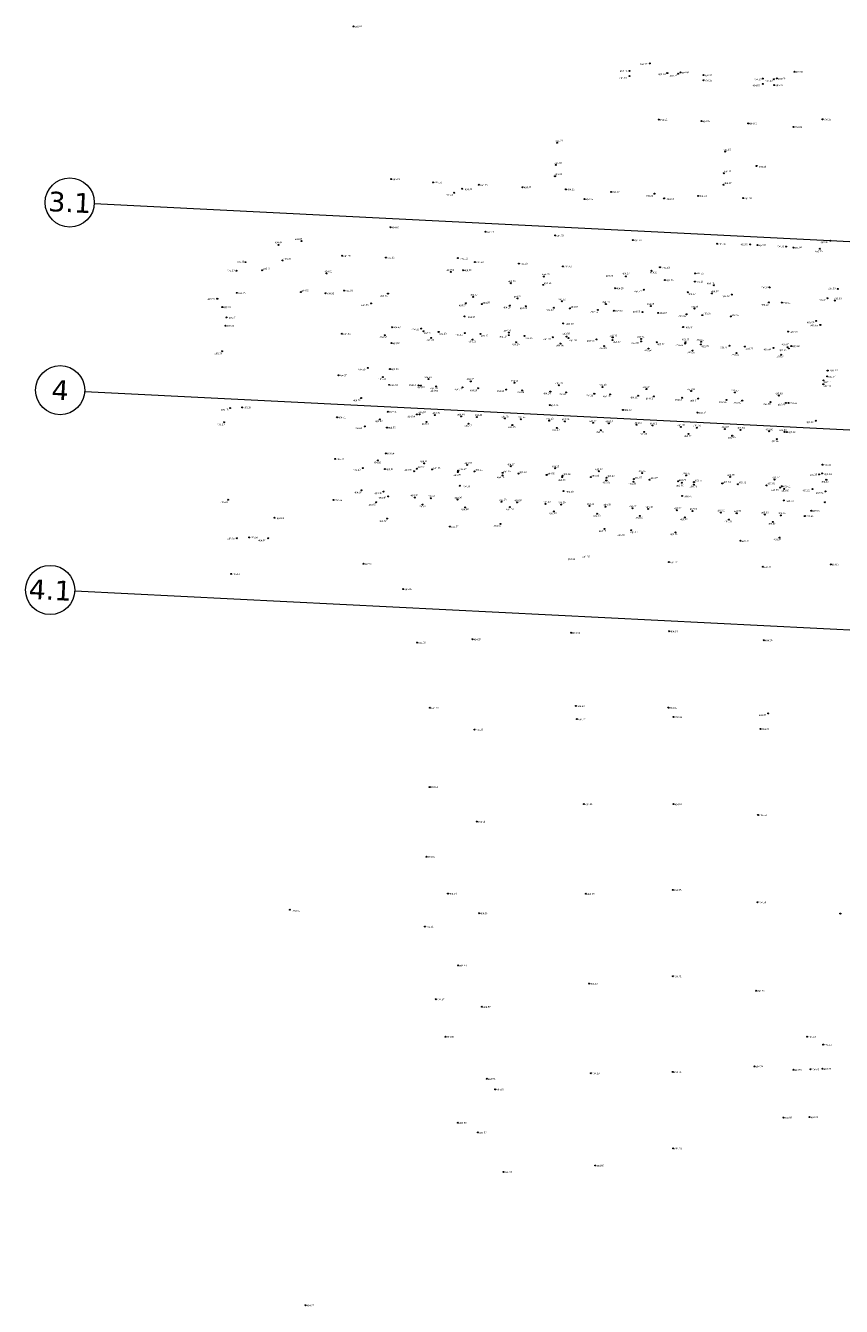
# Model space of a CAD drawing. Header units: millimetres. Extents: x 32690613 to 32693265, y 5342952 to 5344571.
# Tile 2 of 18: x 32692179 to 32692345, y 5343785 to 5344045. Entities that reach past the tile are written whole.
import ezdxf

# ---------------------------------------------------------------- set-up
doc = ezdxf.new("R2010")
doc.units = ezdxf.units.MM
doc.header["$LTSCALE"] = 20
doc.layers.get('0').update_dxf_attribs({"lineweight": 18})
doc.layers.get('Defpoints').update_dxf_attribs({"color": 11, "lineweight": 18})
doc.layers.add('Mpt-StBa_Höhe', color=6, linetype='Continuous', lineweight=5)
doc.layers.add('Mpt-StBa_Pkt', color=4, linetype='Continuous', lineweight=9)
doc.styles.add('Arial', font='arial.ttf')
doc.styles.add('Verdana', font='verdana.ttf')

# ---------------------------------------------------------------- blocks, each defined once
blk = doc.blocks.new('A$C78070446')
for p, q in [((4469685.27, 5342528.36), (4469462.61, 5342548.34)), ((4469459.19, 5342510.29), (4470208.78, 5342443.04)), ((4469678.22, 5342449.78), (4469455.56, 5342469.75))]:
    blk.add_line(p, q)
for centre in [(4469457.63, 5342548.79), (4469454.21, 5342510.74), (4469450.58, 5342470.2)]:
    blk.add_circle(centre, 5)
at = {"char_height": 4, "attachment_point": 5, "rotation": 354.86, "line_spacing_factor": 0.252012, "style": 'Verdana'}
for s, insert in [('3.1', (4469457.63, 5342548.79)), ('4', (4469454.21, 5342510.74)), ('4.1', (4469450.58, 5342470.2))]:
    blk.add_mtext(s, dxfattribs=dict(at, insert=insert))

msp = doc.modelspace()

# ---------------------------------------------------------------- linework, layer by layer
at = {"layer": 'Mpt-StBa_Pkt'}
for centre in [(32692245.88, 5344045.3), (32692245.88, 5344045.3), (32692306.15, 5344037.78), (32692306.15, 5344037.78), (32692302.01, 5344035.22), (32692302.01, 5344035.22), (32692302.06, 5344036.27), (32692302.06, 5344036.27), (32692309.73, 5344035.82), (32692309.73, 5344035.82), (32692311.91, 5344035.68), (32692311.91, 5344035.68), (32692312.4, 5344035.95), (32692312.4, 5344035.95), (32692317.1, 5344035.4), (32692317.1, 5344035.4), (32692329.15, 5344034.7), (32692329.15, 5344034.7), (32692331.43, 5344034.56), (32692331.43, 5344034.56), (32692331.99, 5344034.72), (32692331.99, 5344034.72), (32692335.58, 5344036.09), (32692335.58, 5344036.09), (32692317.1, 5344034.35), (32692317.1, 5344034.35), (32692329.15, 5344033.61), (32692329.15, 5344033.61), (32692331.49, 5344033.38), (32692331.49, 5344033.38), (32692307.99, 5344026.35), (32692307.99, 5344026.35), (32692316.66, 5344026.05), (32692316.66, 5344026.05), (32692326.21, 5344025.58), (32692326.21, 5344025.58), (32692335.39, 5344024.87), (32692335.39, 5344024.87), (32692341.32, 5344026.41), (32692341.32, 5344026.41), (32692287.31, 5344021.64), (32692287.31, 5344021.64), (32692321.48, 5344019.85), (32692321.48, 5344019.85), (32692287.04, 5344017.14), (32692287.04, 5344017.14), (32692327.88, 5344016.92), (32692327.88, 5344016.92), (32692253.57, 5344014.26), (32692253.57, 5344014.26), (32692262.08, 5344013.59), (32692262.08, 5344013.59), (32692286.88, 5344014.82), (32692286.88, 5344014.82), (32692321.2, 5344015.45), (32692321.2, 5344015.45), (32692266.38, 5344011.47), (32692266.38, 5344011.47), (32692268.01, 5344012.29), (32692268.01, 5344012.29), (32692271.38, 5344013.09), (32692271.38, 5344013.09), (32692280.29, 5344012.61), (32692280.29, 5344012.61), (32692289.1, 5344012.17), (32692289.1, 5344012.17), (32692298.3, 5344011.65), (32692298.3, 5344011.65), (32692307.1, 5344011.29), (32692307.1, 5344011.29), (32692321.19, 5344013.09), (32692321.19, 5344013.09), (32692292.87, 5344010.19), (32692292.87, 5344010.19), (32692309.06, 5344010.34), (32692309.06, 5344010.34), (32692315.99, 5344010.83), (32692315.99, 5344010.83), (32692325.17, 5344010.38), (32692325.17, 5344010.38), (32692253.38, 5344004.46), (32692253.38, 5344004.46), (32692272.74, 5344003.53), (32692272.74, 5344003.53), (32692230.61, 5344000.88), (32692230.61, 5344000.88), (32692235.31, 5344001.65), (32692235.31, 5344001.65), (32692286.93, 5344002.8), (32692286.93, 5344002.8), (32692302.71, 5344001.85), (32692302.71, 5344001.85), (32692319.88, 5344001.11), (32692319.88, 5344001.11), (32692326.6, 5344000.98), (32692326.6, 5344000.98), (32692328.07, 5344000.82), (32692328.07, 5344000.82), (32692342.9, 5344001.7), (32692342.9, 5344001.7), (32692243.58, 5343998.66), (32692243.58, 5343998.66), (32692252.47, 5343998.29), (32692252.47, 5343998.29), (32692267.14, 5343998.19), (32692267.14, 5343998.19), (32692333.89, 5344000.54), (32692333.89, 5344000.54), (32692335.39, 5344000.34), (32692335.39, 5344000.34), (32692340.76, 5344000.1), (32692340.76, 5344000.1), (32692222.06, 5343995.62), (32692222.06, 5343995.62), (32692223.89, 5343997.36), (32692223.89, 5343997.36), (32692227.3, 5343995.73), (32692227.3, 5343995.73), (32692231.45, 5343997.72), (32692231.45, 5343997.72), (32692265.68, 5343995.37), (32692265.68, 5343995.37), (32692268.17, 5343995.73), (32692268.17, 5343995.73), (32692270.57, 5343997.38), (32692270.57, 5343997.38), (32692279.52, 5343997.07), (32692279.52, 5343997.07), (32692288.48, 5343996.5), (32692288.48, 5343996.5), (32692306.53, 5343995.62), (32692306.53, 5343995.62), (32692308.24, 5343996.32), (32692308.24, 5343996.32), (32692240.41, 5343995.07), (32692240.41, 5343995.07), (32692277.92, 5343993.07), (32692277.92, 5343993.07), (32692284.48, 5343992.75), (32692284.48, 5343992.75), (32692284.61, 5343994.44), (32692284.61, 5343994.44), (32692301.31, 5343994.46), (32692301.31, 5343994.46), (32692309.24, 5343993.72), (32692309.24, 5343993.72), (32692315.33, 5343993.41), (32692315.33, 5343993.41), (32692315.39, 5343995.08), (32692315.39, 5343995.08), (32692222.14, 5343991.12), (32692222.14, 5343991.12), (32692235.17, 5343991.28), (32692235.17, 5343991.28), (32692240.21, 5343991.03), (32692240.21, 5343991.03), (32692243.98, 5343991.58), (32692243.98, 5343991.58), (32692252.9, 5343990.97), (32692252.9, 5343990.97), (32692270.26, 5343990.29), (32692270.26, 5343990.29), (32692299.1, 5343992.06), (32692299.1, 5343992.06), (32692304.93, 5343991.75), (32692304.93, 5343991.75), (32692313.88, 5343991.25), (32692313.88, 5343991.25), (32692318.8, 5343990.99), (32692318.8, 5343990.99), (32692319.22, 5343992.67), (32692319.22, 5343992.67), (32692322.83, 5343990.78), (32692330.52, 5343992.24), (32692330.52, 5343992.24), (32692344.39, 5343991.93), (32692344.39, 5343991.93), (32692218.18, 5343989.93), (32692219.2, 5343988.22), (32692219.2, 5343988.22), (32692249.45, 5343988.97), (32692249.45, 5343988.97), (32692268.76, 5343988.99), (32692268.76, 5343988.99), (32692271.97, 5343988.82), (32692271.97, 5343988.82), (32692277.7, 5343988.54), (32692277.7, 5343988.54), (32692279.26, 5343989.97), (32692279.26, 5343989.97), (32692280.93, 5343988.38), (32692280.93, 5343988.38), (32692286.66, 5343988.09), (32692286.66, 5343988.09), (32692288.25, 5343989.41), (32692288.25, 5343989.41), (32692289.87, 5343987.94), (32692289.87, 5343987.94), (32692295.62, 5343987.64), (32692295.62, 5343987.64), (32692297.23, 5343988.85), (32692297.23, 5343988.85), (32692306.39, 5343988.42), (32692306.39, 5343988.42), (32692315.29, 5343987.93), (32692315.29, 5343987.93), (32692330.39, 5343989.17), (32692330.39, 5343989.17), (32692333.02, 5343989.13), (32692333.02, 5343989.13), (32692342.3, 5343990.02), (32692342.3, 5343990.02), (32692343.8, 5343989.55), (32692343.8, 5343989.55), (32692220.03, 5343986.12), (32692220.03, 5343986.12), (32692268.48, 5343986.31), (32692268.48, 5343986.31), (32692298.83, 5343987.48), (32692298.83, 5343987.48), (32692304.68, 5343987.22), (32692304.68, 5343987.22), (32692307.89, 5343987.04), (32692307.89, 5343987.04), (32692313.64, 5343986.75), (32692313.64, 5343986.75), (32692316.85, 5343986.58), (32692316.85, 5343986.58), (32692322.64, 5343986.31), (32692322.64, 5343986.31), (32692340.03, 5343985.4), (32692340.03, 5343985.4), (32692219.87, 5343984.44), (32692219.87, 5343984.44), (32692243.52, 5343982.8), (32692243.52, 5343982.8), (32692252.24, 5343982.5), (32692252.24, 5343982.5), (32692253.73, 5343984.11), (32692253.73, 5343984.11), (32692259.66, 5343983.86), (32692259.66, 5343983.86), (32692260.15, 5343983.32), (32692260.15, 5343983.32), (32692263.21, 5343983.17), (32692263.21, 5343983.17), (32692268.51, 5343982.92), (32692268.51, 5343982.92), (32692271.71, 5343982.78), (32692271.71, 5343982.78), (32692277.46, 5343982.51), (32692277.46, 5343982.51), (32692277.47, 5343983.05), (32692277.47, 5343983.05), (32692280.67, 5343982.35), (32692280.67, 5343982.35), (32692288.57, 5343984.89), (32692288.57, 5343984.89), (32692312.95, 5343984.17), (32692312.95, 5343984.17), (32692334.29, 5343983.24), (32692334.29, 5343983.24), (32692340.86, 5343984.59), (32692340.86, 5343984.59), (32692253.59, 5343980.9), (32692253.59, 5343980.9), (32692261.69, 5343981.96), (32692261.69, 5343981.96), (32692270.1, 5343981.61), (32692270.1, 5343981.61), (32692278.97, 5343981.08), (32692278.97, 5343981.08), (32692286.42, 5343982.08), (32692286.42, 5343982.08), (32692287.98, 5343980.8), (32692287.98, 5343980.8), (32692289.22, 5343982.22), (32692289.22, 5343982.22), (32692289.61, 5343981.93), (32692289.61, 5343981.93), (32692295.33, 5343981.65), (32692295.33, 5343981.65), (32692296.86, 5343980.29), (32692296.86, 5343980.29), (32692298.6, 5343981.5), (32692298.6, 5343981.5), (32692298.61, 5343982.04), (32692298.61, 5343982.04), (32692304.38, 5343981.23), (32692304.38, 5343981.23), (32692304.41, 5343981.75), (32692304.41, 5343981.75), (32692305.9, 5343979.77), (32692305.9, 5343979.77), (32692307.57, 5343981.06), (32692307.57, 5343981.06), (32692313.35, 5343980.79), (32692313.35, 5343980.79), (32692313.45, 5343981.07), (32692313.45, 5343981.07), (32692316.57, 5343980.64), (32692316.57, 5343980.64), (32692316.6, 5343981.18), (32692316.6, 5343981.18), (32692322.35, 5343980.36), (32692322.35, 5343980.36), (32692325.53, 5343980.2), (32692325.53, 5343980.2), (32692331.32, 5343979.93), (32692331.32, 5343979.93), (32692334.2, 5343980.07), (32692334.2, 5343980.07), (32692334.45, 5343979.8), (32692334.45, 5343979.8), (32692334.96, 5343980.28), (32692334.96, 5343980.28), (32692219.14, 5343979.23), (32692219.14, 5343979.23), (32692314.87, 5343979.37), (32692314.87, 5343979.37), (32692323.78, 5343978.88), (32692323.78, 5343978.88), (32692332.87, 5343978.54), (32692332.87, 5343978.54), (32692248.79, 5343975.86), (32692248.79, 5343975.86), (32692253.31, 5343975.62), (32692253.31, 5343975.62), (32692342.35, 5343975.32), (32692342.35, 5343975.32), (32692242.83, 5343974.37), (32692242.83, 5343974.37), (32692251.87, 5343973.99), (32692251.87, 5343973.99), (32692253.14, 5343972.41), (32692253.14, 5343972.41), (32692259.09, 5343972.3), (32692259.09, 5343972.3), (32692259.6, 5343972.27), (32692259.6, 5343972.27), (32692261.13, 5343973.59), (32692261.13, 5343973.59), (32692262.73, 5343972.1), (32692262.73, 5343972.1), (32692269.73, 5343973.12), (32692269.73, 5343973.12), (32692278.63, 5343972.82), (32692278.63, 5343972.82), (32692287.65, 5343972.32), (32692287.65, 5343972.32), (32692296.55, 5343971.94), (32692296.55, 5343971.94), (32692341.47, 5343972.52), (32692341.47, 5343972.52), (32692341.52, 5343973.31), (32692341.52, 5343973.31), (32692342.25, 5343974.11), (32692342.25, 5343974.11), (32692247.42, 5343969.73), (32692247.42, 5343969.73), (32692268.03, 5343971.87), (32692268.03, 5343971.87), (32692271.23, 5343971.72), (32692271.23, 5343971.72), (32692276.95, 5343971.44), (32692276.95, 5343971.44), (32692280.19, 5343971.28), (32692280.19, 5343971.28), (32692285.93, 5343971.03), (32692285.93, 5343971.03), (32692289.14, 5343970.86), (32692289.14, 5343970.86), (32692294.88, 5343970.6), (32692294.88, 5343970.6), (32692298.09, 5343970.47), (32692298.09, 5343970.47), (32692303.78, 5343970.19), (32692303.78, 5343970.19), (32692305.49, 5343971.56), (32692305.49, 5343971.56), (32692307, 5343970.04), (32692307, 5343970.04), (32692312.77, 5343969.77), (32692312.77, 5343969.77), (32692314.58, 5343971.13), (32692314.58, 5343971.13), (32692316.01, 5343969.6), (32692316.01, 5343969.6), (32692321.74, 5343969.34), (32692321.74, 5343969.34), (32692323.48, 5343970.85), (32692323.48, 5343970.85), (32692332.44, 5343970.22), (32692332.44, 5343970.22), (32692220.79, 5343967.68), (32692220.79, 5343967.68), (32692223.25, 5343967.83), (32692223.25, 5343967.83), (32692252.86, 5343966.94), (32692252.86, 5343966.94), (32692285.8, 5343968.29), (32692285.8, 5343968.29), (32692300.71, 5343967.3), (32692300.71, 5343967.3), (32692315.85, 5343966.77), (32692315.85, 5343966.77), (32692324.96, 5343969.19), (32692324.96, 5343969.19), (32692330.74, 5343968.9), (32692330.74, 5343968.9), (32692333.84, 5343968.74), (32692333.84, 5343968.74), (32692334.38, 5343968.72), (32692334.38, 5343968.72), (32692219.56, 5343964.81), (32692219.56, 5343964.81), (32692242.54, 5343965.8), (32692242.54, 5343965.8), (32692251.27, 5343965.37), (32692251.27, 5343965.37), (32692258.79, 5343966.39), (32692258.79, 5343966.39), (32692259.31, 5343966.38), (32692259.31, 5343966.38), (32692260.74, 5343964.86), (32692260.74, 5343964.86), (32692262.42, 5343966.25), (32692262.42, 5343966.25), (32692267.77, 5343965.98), (32692267.77, 5343965.98), (32692269.27, 5343964.5), (32692269.27, 5343964.5), (32692270.99, 5343965.84), (32692270.99, 5343965.84), (32692276.7, 5343965.57), (32692276.7, 5343965.57), (32692278.2, 5343964.22), (32692278.2, 5343964.22), (32692279.92, 5343965.41), (32692279.92, 5343965.41), (32692285.69, 5343965.12), (32692285.69, 5343965.12), (32692288.89, 5343964.98), (32692288.89, 5343964.98), (32692294.63, 5343964.7), (32692294.63, 5343964.7), (32692297.83, 5343964.55), (32692297.83, 5343964.55), (32692303.48, 5343964.3), (32692303.48, 5343964.3), (32692306.72, 5343964.14), (32692306.72, 5343964.14), (32692339.93, 5343965.1), (32692339.93, 5343965.1), (32692248.17, 5343963.95), (32692248.17, 5343963.95), (32692252.7, 5343963.73), (32692252.7, 5343963.73), (32692287.23, 5343963.66), (32692287.23, 5343963.66), (32692296.18, 5343963.18), (32692296.18, 5343963.18), (32692305.04, 5343962.82), (32692305.04, 5343962.82), (32692312.49, 5343963.85), (32692312.49, 5343963.85), (32692314.04, 5343962.42), (32692314.04, 5343962.42), (32692315.71, 5343963.69), (32692315.71, 5343963.69), (32692321.46, 5343963.41), (32692321.46, 5343963.41), (32692322.93, 5343962.07), (32692322.93, 5343962.07), (32692324.64, 5343963.25), (32692324.64, 5343963.25), (32692330.46, 5343962.98), (32692330.46, 5343962.98), (32692333.57, 5343962.83), (32692333.57, 5343962.83), (32692334.07, 5343962.8), (32692334.07, 5343962.8), (32692332, 5343961.37), (32692332, 5343961.37), (32692242.17, 5343957.34), (32692242.17, 5343957.34), (32692250.85, 5343957.04), (32692250.85, 5343957.04), (32692252.44, 5343958.47), (32692252.44, 5343958.47), (32692260.28, 5343956.44), (32692260.28, 5343956.44), (32692247.77, 5343955.47), (32692247.77, 5343955.47), (32692252.28, 5343955.26), (32692252.28, 5343955.26), (32692258.21, 5343954.83), (32692258.21, 5343954.83), (32692258.76, 5343955.34), (32692258.76, 5343955.34), (32692261.88, 5343955.21), (32692261.88, 5343955.21), (32692267.1, 5343954.66), (32692267.1, 5343954.66), (32692267.19, 5343954.95), (32692267.19, 5343954.95), (32692269, 5343956.13), (32692269, 5343956.13), (32692270.49, 5343954.79), (32692270.49, 5343954.79), (32692276.19, 5343953.98), (32692276.19, 5343953.98), (32692276.23, 5343954.51), (32692276.23, 5343954.51), (32692277.92, 5343955.85), (32692277.92, 5343955.85), (32692279.44, 5343954.37), (32692279.44, 5343954.37), (32692285.18, 5343954.09), (32692285.18, 5343954.09), (32692286.94, 5343955.45), (32692286.94, 5343955.45), (32692288.4, 5343953.93), (32692288.4, 5343953.93), (32692295.78, 5343954.82), (32692295.78, 5343954.82), (32692304.64, 5343954.47), (32692304.64, 5343954.47), (32692313.56, 5343953.98), (32692313.56, 5343953.98), (32692322.49, 5343953.69), (32692322.49, 5343953.69), (32692340.6, 5343954.2), (32692340.6, 5343954.2), (32692341.21, 5343954.4), (32692341.21, 5343954.4), (32692341.31, 5343956.17), (32692341.31, 5343956.17), (32692267.5, 5343951.87), (32692267.5, 5343951.87), (32692288.36, 5343953.65), (32692288.36, 5343953.65), (32692294.19, 5343953.65), (32692294.19, 5343953.65), (32692297.32, 5343952.97), (32692297.32, 5343952.97), (32692297.35, 5343953.5), (32692297.35, 5343953.5), (32692302.87, 5343952.7), (32692302.87, 5343952.7), (32692302.92, 5343953.24), (32692302.92, 5343953.24), (32692306.12, 5343953.1), (32692306.12, 5343953.1), (32692311.94, 5343952.81), (32692311.94, 5343952.81), (32692312.68, 5343952.48), (32692312.68, 5343952.48), (32692315.12, 5343952.11), (32692315.12, 5343952.11), (32692315.16, 5343952.63), (32692315.16, 5343952.63), (32692320.92, 5343952.37), (32692320.92, 5343952.37), (32692324.1, 5343952.2), (32692324.1, 5343952.2), (32692329.91, 5343951.95), (32692329.91, 5343951.95), (32692331.52, 5343953.14), (32692331.52, 5343953.14), (32692332.67, 5343951.51), (32692332.67, 5343951.51), (32692333.01, 5343951.77), (32692333.01, 5343951.77), (32692333.51, 5343951.24), (32692333.51, 5343951.24), (32692339.24, 5343951.21), (32692339.24, 5343951.21), (32692342.08, 5343953.1), (32692342.08, 5343953.1), (32692220.37, 5343949.04), (32692220.37, 5343949.04), (32692241.81, 5343948.99), (32692241.81, 5343948.99), (32692247.51, 5343950.96), (32692247.51, 5343950.96), (32692250.52, 5343948.53), (32692250.52, 5343948.53), (32692252, 5343950.7), (32692252, 5343950.7), (32692252.94, 5343949.7), (32692252.94, 5343949.7), (32692258.39, 5343949.48), (32692258.39, 5343949.48), (32692261.6, 5343949.34), (32692261.6, 5343949.34), (32692267.03, 5343949.08), (32692267.03, 5343949.08), (32692275.97, 5343948.64), (32692279.17, 5343948.49), (32692279.17, 5343948.49), (32692288.59, 5343950.81), (32692288.59, 5343950.81), (32692312.73, 5343949.81), (32692312.73, 5343949.81), (32692333.43, 5343948.91), (32692333.43, 5343948.91), (32692341.79, 5343948.54), (32692341.9, 5343950.74), (32692259.95, 5343948.05), (32692259.95, 5343948.05), (32692268.61, 5343947.49), (32692268.61, 5343947.49), (32692277.71, 5343947.54), (32692277.71, 5343947.54), (32692284.96, 5343948.2), (32692284.96, 5343948.2), (32692286.62, 5343946.67), (32692286.62, 5343946.67), (32692288.16, 5343948.06), (32692288.16, 5343948.06), (32692293.91, 5343947.77), (32692293.91, 5343947.77), (32692295.45, 5343946.19), (32692295.45, 5343946.19), (32692297.13, 5343947.62), (32692297.13, 5343947.62), (32692302.62, 5343947.32), (32692302.62, 5343947.32), (32692305.83, 5343947.18), (32692305.83, 5343947.18), (32692311.65, 5343946.9), (32692311.65, 5343946.9), (32692314.86, 5343946.74), (32692314.86, 5343946.74), (32692320.63, 5343946.44), (32692320.63, 5343946.44), (32692323.84, 5343946.29), (32692323.84, 5343946.29), (32692329.59, 5343946.01), (32692329.59, 5343946.01), (32692332.8, 5343945.86), (32692332.8, 5343945.86), (32692339.03, 5343946.8), (32692339.03, 5343946.8), (32692229.82, 5343945.39), (32692229.82, 5343945.39), (32692252.71, 5343945.2), (32692252.71, 5343945.2), (32692265.49, 5343943.59), (32692265.49, 5343943.59), (32692275.76, 5343944.11), (32692275.76, 5343944.11), (32692304.11, 5343945.75), (32692304.11, 5343945.75), (32692313.27, 5343945.44), (32692313.27, 5343945.44), (32692322.26, 5343945), (32692322.26, 5343945), (32692331.17, 5343944.54), (32692331.17, 5343944.54), (32692337.7, 5343945.73), (32692337.7, 5343945.73), (32692222.16, 5343941.22), (32692222.16, 5343941.22), (32692224.66, 5343941.39), (32692224.66, 5343941.39), (32692228.55, 5343941.21), (32692228.55, 5343941.21), (32692296.95, 5343943.11), (32692296.95, 5343943.11), (32692302.4, 5343942.82), (32692302.4, 5343942.82), (32692311.42, 5343942.39), (32692311.42, 5343942.39), (32692324.64, 5343940.7), (32692324.64, 5343940.7), (32692332.56, 5343941.35), (32692332.56, 5343941.35), (32692247.91, 5343936.01), (32692247.91, 5343936.01), (32692310.05, 5343936.35), (32692310.05, 5343936.35), (32692342.97, 5343935.89), (32692342.97, 5343935.89), (32692221.01, 5343933.94), (32692221.01, 5343933.94), (32692329.17, 5343935.4), (32692329.17, 5343935.4), (32692256.01, 5343930.87), (32692256.01, 5343930.87), (32692258.83, 5343919.99), (32692258.83, 5343919.99), (32692270.07, 5343920.67), (32692270.07, 5343920.67), (32692290.2, 5343921.99), (32692290.2, 5343921.99), (32692310.08, 5343922.29), (32692310.08, 5343922.29), (32692329.35, 5343920.47), (32692329.35, 5343920.47), (32692291.14, 5343907.1), (32692291.14, 5343907.1), (32692261.42, 5343906.73), (32692261.42, 5343906.73), (32692291.33, 5343904.42), (32692291.33, 5343904.42), (32692309.95, 5343906.75), (32692309.95, 5343906.75), (32692310.98, 5343904.86), (32692310.98, 5343904.86), (32692330.26, 5343905.59), (32692330.26, 5343905.59), (32692270.51, 5343902.29), (32692270.51, 5343902.29), (32692328.66, 5343902.43), (32692328.66, 5343902.43), (32692261.38, 5343890.61), (32692261.38, 5343890.61), (32692292.75, 5343887.14), (32692292.75, 5343887.14), (32692310.96, 5343887.13), (32692310.96, 5343887.13), (32692270.96, 5343883.57), (32692270.96, 5343883.57), (32692328.21, 5343884.92), (32692328.21, 5343884.92), (32692260.71, 5343876.44), (32692260.71, 5343876.44), (32692265.11, 5343868.93), (32692265.11, 5343868.93), (32692293.18, 5343868.89), (32692293.18, 5343868.89), (32692310.83, 5343869.69), (32692310.83, 5343869.69), (32692232.93, 5343865.64), (32692232.93, 5343865.64), (32692328.09, 5343867.17), (32692328.09, 5343867.17), (32692271.42, 5343864.95), (32692271.42, 5343864.95), (32692344.93, 5343864.88), (32692344.93, 5343864.88), (32692260.41, 5343862.23), (32692260.41, 5343862.23), (32692267.17, 5343854.32), (32692267.17, 5343854.32), (32692310.87, 5343852.12), (32692310.87, 5343852.12), (32692293.8, 5343850.62), (32692293.8, 5343850.62), (32692262.63, 5343847.44), (32692262.63, 5343847.44), (32692327.8, 5343849.18), (32692327.8, 5343849.18), (32692272.01, 5343845.91), (32692272.01, 5343845.91), (32692264.57, 5343839.83), (32692264.57, 5343839.83), (32692338.18, 5343839.83), (32692338.18, 5343839.83), (32692341.44, 5343838.21), (32692341.44, 5343838.21), (32692272.98, 5343831.26), (32692272.98, 5343831.26), (32692294.17, 5343832.38), (32692294.17, 5343832.38), (32692310.84, 5343832.65), (32692310.84, 5343832.65), (32692327.45, 5343833.78), (32692327.45, 5343833.78), (32692335.38, 5343833.11), (32692335.38, 5343833.11), (32692338.87, 5343833.21), (32692338.87, 5343833.21), (32692341.32, 5343833.3), (32692341.32, 5343833.3), (32692274.73, 5343829.12), (32692274.73, 5343829.12), (32692338.68, 5343823.48), (32692338.68, 5343823.48), (32692267.14, 5343822.32), (32692267.14, 5343822.32), (32692333.36, 5343823.38), (32692333.36, 5343823.38), (32692271.19, 5343820.35), (32692271.19, 5343820.35), (32692310.92, 5343817.11), (32692310.92, 5343817.11), (32692295.08, 5343813.63), (32692295.08, 5343813.63), (32692276.4, 5343812.34), (32692276.4, 5343812.34), (32692236.1, 5343785.21), (32692236.1, 5343785.21)]:
    msp.add_circle(centre, 0.1, dxfattribs=at)

# ---------------------------------------------------------------- block references
at = {"layer": 'Defpoints', "rotation": 2.237485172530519}
msp.add_blockref('A$C78070446', (28434719.52, -168960.66), dxfattribs=at)

# ---------------------------------------------------------------- texts
at = {"layer": 'Mpt-StBa_Höhe', "style": 'Arial'}
for s, p in [('495.02', (32692246.13, 5344045.06)), ('494.27', (32692304.18, 5344037.45)), ('494.19', (32692299.99, 5344034.63)), ('494.15', (32692300.1, 5344036.05)), ('494.14', (32692307.88, 5344035.37)), ('494.10', (32692310.21, 5344035.08)), ('494.08', (32692312.65, 5344035.7)), ('494.07', (32692317.36, 5344035.16)), ('494.08', (32692327.39, 5344034.32)), ('494.08', (32692332.24, 5344034.47)), ('493.98', (32692335.83, 5344035.85)), ('494.05', (32692317.36, 5344034.1)), ('494.05', (32692327.08, 5344033.1)), ('494.09', (32692329.63, 5344034.03)), ('494.07', (32692331.74, 5344033.14)), ('494.22', (32692308.24, 5344026.11)), ('494.08', (32692316.92, 5344025.81)), ('494.12', (32692326.46, 5344025.34)), ('494.09', (32692335.64, 5344024.62)), ('494.15', (32692341.57, 5344026.17)), ('494.40', (32692286.96, 5344021.85)), ('494.15', (32692321.15, 5344020.02)), ('494.38', (32692286.77, 5344017.32)), ('494.14', (32692328.36, 5344016.55)), ('494.73', (32692253.82, 5344014.02)), ('494.52', (32692262.34, 5344013.35)), ('494.34', (32692286.78, 5344015.04)), ('494.11', (32692321.28, 5344015.63)), ('494.48', (32692264.65, 5344010.84)), ('494.44', (32692268.54, 5344011.96)), ('494.53', (32692271.63, 5344012.85)), ('494.43', (32692280.55, 5344012.37)), ('494.35', (32692289.36, 5344011.93)), ('494.32', (32692298.55, 5344011.41)), ('494.08', (32692321.32, 5344013.24)), ('494.22', (32692293.12, 5344009.95)), ('494.21', (32692305.36, 5344010.65)), ('494.04', (32692309.57, 5344009.98)), ('494.24', (32692316.24, 5344010.59)), ('494.09', (32692325.42, 5344010.14)), ('494.68', (32692253.64, 5344004.22)), ('494.43', (32692272.99, 5344003.29)), ('494.94', (32692229.88, 5344001.18)), ('494.87', (32692233.95, 5344001.86)), ('494.33', (32692287.18, 5344002.55)), ('494.19', (32692302.96, 5344001.61)), ('494.04', (32692320.13, 5344000.87)), ('493.99', (32692324.64, 5344000.76)), ('494.09', (32692328.32, 5344000.58)), ('494.03', (32692332, 5344000.35)), ('493.90', (32692340.9, 5344001.21)), ('495.08', (32692231.63, 5343997.83)), ('494.90', (32692243.83, 5343998.42)), ('494.86', (32692252.72, 5343998.05)), ('494.52', (32692267.63, 5343997.84)), ('493.96', (32692335.64, 5344000.1)), ('493.95', (32692339.79, 5343999.36)), ('495.10', (32692220.17, 5343995.47)), ('495.08', (32692222.14, 5343997.24)), ('495.11', (32692227.48, 5343995.84)), ('494.92', (32692240.01, 5343995.26)), ('494.64', (32692264.83, 5343995.57)), ('494.58', (32692268.42, 5343995.49)), ('494.53', (32692270.83, 5343997.14)), ('494.49', (32692279.78, 5343996.82)), ('494.43', (32692288.73, 5343996.26)), ('494.35', (32692306.19, 5343995.05)), ('494.19', (32692308.73, 5343996.01)), ('494.36', (32692277.37, 5343993.26)), ('494.49', (32692284.24, 5343994.67)), ('494.34', (32692284.64, 5343992.87)), ('494.26', (32692297.23, 5343994.36)), ('494.27', (32692300.56, 5343994.84)), ('494.25', (32692309.5, 5343993.47)), ('494.21', (32692315.59, 5343993.17)), ('494.23', (32692315.64, 5343994.84)), ('494.18', (32692317.8, 5343992.85)), ('495.15', (32692222.4, 5343990.88)), ('494.99', (32692235.33, 5343991.37)), ('494.92', (32692240.46, 5343990.79)), ('494.93', (32692244.24, 5343991.34)), ('494.76', (32692251.34, 5343990.29)), ('494.37', (32692269.65, 5343990.51)), ('494.31', (32692278.52, 5343990.14)), ('494.25', (32692299.35, 5343991.82)), ('494.17', (32692303.03, 5343991.22)), ('494.07', (32692314, 5343990.65)), ('494.02', (32692318.66, 5343991.21)), ('494.02', (32692320.89, 5343990.23)), ('494.07', (32692328.74, 5343992)), ('494.09', (32692342.45, 5343991.78)), ('495.19', (32692216.2, 5343989.66)), ('495.22', (32692219.45, 5343987.98)), ('494.66', (32692247.43, 5343988.44)), ('494.31', (32692267.33, 5343988.37)), ('494.29', (32692272.14, 5343988.91)), ('494.25', (32692276.36, 5343987.95)), ('494.23', (32692279.73, 5343987.78)), ('494.20', (32692285.08, 5343987.46)), ('494.22', (32692287.5, 5343989.55)), ('494.18', (32692290.04, 5343988.05)), ('494.13', (32692296.51, 5343989.05)), ('494.09', (32692299.09, 5343987.24)), ('494.15', (32692305.58, 5343988.62)), ('493.99', (32692314.51, 5343988.08)), ('494.02', (32692328.83, 5343988.48)), ('494.01', (32692333.27, 5343988.89)), ('494.07', (32692340.55, 5343989.49)), ('493.98', (32692343.67, 5343989.75)), ('495.21', (32692220.55, 5343985.86)), ('494.22', (32692269.17, 5343985.99)), ('494.11', (32692294.14, 5343987.04)), ('494.06', (32692302.72, 5343987.09)), ('494.02', (32692308.15, 5343986.8)), ('493.99', (32692311.98, 5343986.16)), ('493.95', (32692317.08, 5343986.71)), ('493.91', (32692322.82, 5343986.37)), ('493.86', (32692338.14, 5343984.91)), ('495.21', (32692220.13, 5343984.2)), ('494.85', (32692243.77, 5343982.56)), ('494.47', (32692253.99, 5343983.87)), ('494.23', (32692257.73, 5343983.46)), ('494.21', (32692260.23, 5343982.75)), ('494.19', (32692263.31, 5343982.6)), ('494.15', (32692266.62, 5343982.37)), ('494.12', (32692271.79, 5343982.21)), ('494.10', (32692276.44, 5343983.23)), ('493.98', (32692288.4, 5343982.61)), ('494.08', (32692289.16, 5343984.59)), ('493.93', (32692298.02, 5343982.21)), ('493.91', (32692313.53, 5343983.89)), ('493.73', (32692334.81, 5343982.96)), ('493.89', (32692338.83, 5343984.26)), ('494.54', (32692251.21, 5343981.91)), ('494.50', (32692253.84, 5343980.65)), ('494.30', (32692260.79, 5343981.34)), ('494.21', (32692269.28, 5343981.01)), ('494.10', (32692275.55, 5343981.98)), ('494.16', (32692278.16, 5343980.43)), ('494.06', (32692280.8, 5343981.71)), ('494.01', (32692284.53, 5343981.53)), ('494.08', (32692287.15, 5343980.19)), ('494.00', (32692289.82, 5343981.26)), ('493.95', (32692293.39, 5343981.14)), ('493.96', (32692295.91, 5343979.68)), ('493.92', (32692298.74, 5343980.92)), ('493.89', (32692302.42, 5343980.7)), ('493.91', (32692303.57, 5343981.95)), ('493.87', (32692307.68, 5343980.45)), ('493.81', (32692311.44, 5343980.28)), ('493.79', (32692312.7, 5343981.44)), ('493.81', (32692315.7, 5343981.36)), ('493.79', (32692316.69, 5343980.03)), ('493.74', (32692320.41, 5343979.81)), ('493.71', (32692325.69, 5343979.56)), ('493.66', (32692329.33, 5343979.41)), ('493.62', (32692333, 5343980.43)), ('493.66', (32692335.21, 5343980.04)), ('495.28', (32692217.6, 5343978.56)), ('493.94', (32692305.06, 5343979.19)), ('493.93', (32692313.81, 5343978.77)), ('493.80', (32692322.83, 5343978.31)), ('493.67', (32692332, 5343977.95)), ('493.65', (32692332.51, 5343979.25)), ('494.65', (32692246.81, 5343975.34)), ('494.56', (32692253.56, 5343975.37)), ('494.10', (32692342.86, 5343975.16)), ('494.82', (32692243.08, 5343974.13)), ('494.58', (32692250.96, 5343973.42)), ('494.59', (32692253.4, 5343972.16)), ('494.52', (32692257.16, 5343972.14)), ('494.52', (32692258.92, 5343971.7)), ('494.54', (32692260.26, 5343973.77)), ('494.44', (32692268.91, 5343973.38)), ('494.34', (32692277.93, 5343973.02)), ('494.20', (32692286.97, 5343972.53)), ('494.16', (32692295.86, 5343972.21)), ('494.04', (32692304.73, 5343971.75)), ('494.11', (32692341.54, 5343972.78)), ('494.11', (32692341.55, 5343971.98)), ('494.14', (32692342.5, 5343973.86)), ('494.78', (32692245.84, 5343969.05)), ('494.50', (32692261.54, 5343971.49)), ('494.54', (32692261.56, 5343970.96)), ('494.42', (32692266.49, 5343971.29)), ('494.39', (32692269.56, 5343971.06)), ('494.32', (32692275.06, 5343970.92)), ('494.29', (32692279.11, 5343970.71)), ('494.24', (32692284.48, 5343970.44)), ('494.24', (32692287.64, 5343970.3)), ('494.18', (32692293.14, 5343970.03)), ('494.15', (32692296.65, 5343969.87)), ('494.11', (32692302.18, 5343969.62)), ('494.09', (32692305.38, 5343969.41)), ('494.05', (32692311.28, 5343969.16)), ('493.99', (32692313.82, 5343971.28)), ('494.01', (32692314.4, 5343968.99)), ('493.95', (32692322.7, 5343971.05)), ('493.88', (32692331.67, 5343970.43)), ('495.15', (32692218.93, 5343967.15)), ('495.09', (32692223.5, 5343967.59)), ('494.58', (32692253.11, 5343966.7)), ('494.52', (32692259.11, 5343966.6)), ('494.49', (32692261.99, 5343966.49)), ('494.35', (32692286.06, 5343968.05)), ('494.22', (32692300.96, 5343967.05)), ('494.10', (32692316.11, 5343966.53)), ('493.96', (32692320.24, 5343968.68)), ('493.93', (32692323.23, 5343968.55)), ('493.88', (32692329.27, 5343968.3)), ('493.88', (32692332.24, 5343968.18)), ('493.88', (32692334.63, 5343968.48)), ('495.10', (32692218.14, 5343964.14)), ('494.71', (32692242.79, 5343965.56)), ('494.63', (32692250.3, 5343964.79)), ('494.54', (32692256.89, 5343965.75)), ('494.57', (32692259.8, 5343964.26)), ('494.44', (32692266.98, 5343966.15)), ('494.47', (32692268.46, 5343963.89)), ('494.40', (32692270.58, 5343966.05)), ('494.35', (32692275.99, 5343965.74)), ('494.33', (32692279.36, 5343965.62)), ('494.28', (32692285.06, 5343965.3)), ('494.24', (32692288.29, 5343965.2)), ('494.17', (32692293.83, 5343964.86)), ('494.14', (32692297.16, 5343964.77)), ('494.12', (32692303.07, 5343964.47)), ('494.09', (32692306.19, 5343964.33)), ('494.05', (32692311.79, 5343964.04)), ('494.02', (32692315.04, 5343963.92)), ('494.00', (32692337.99, 5343964.6)), ('494.60', (32692246.15, 5343963.39)), ('494.53', (32692252.95, 5343963.49)), ('494.36', (32692277.34, 5343963.62)), ('494.20', (32692286.29, 5343963.07)), ('494.18', (32692295.29, 5343962.61)), ('494.09', (32692304.13, 5343962.23)), ('494.03', (32692313.18, 5343961.8)), ('493.96', (32692320.77, 5343963.61)), ('493.99', (32692322.08, 5343961.46)), ('493.94', (32692323.97, 5343963.45)), ('493.88', (32692329.73, 5343963.13)), ('493.89', (32692332.48, 5343963.01)), ('493.90', (32692334.33, 5343962.56)), ('493.86', (32692330.95, 5343960.74)), ('494.72', (32692242.42, 5343957.1)), ('494.58', (32692249.96, 5343956.41)), ('494.54', (32692252.69, 5343958.23)), ('494.41', (32692259.45, 5343956.64)), ('494.37', (32692268.47, 5343956.31)), ('494.17', (32692277.16, 5343956.01)), ('494.63', (32692245.81, 5343954.92)), ('494.51', (32692252.54, 5343955.02)), ('494.35', (32692256.27, 5343954.89)), ('494.31', (32692258.94, 5343955.5)), ('494.31', (32692262.08, 5343955.3)), ('494.25', (32692266.23, 5343953.87)), ('494.27', (32692267.37, 5343955.06)), ('494.21', (32692270.67, 5343954.91)), ('494.15', (32692275.08, 5343953.39)), ('494.16', (32692276.38, 5343954.62)), ('494.13', (32692279.6, 5343954.43)), ('494.06', (32692285.36, 5343954.15)), ('494.12', (32692286.25, 5343955.61)), ('494.00', (32692288.57, 5343954.03)), ('493.94', (32692294.31, 5343953.7)), ('493.92', (32692295.04, 5343955.03)), ('493.92', (32692297.5, 5343953.62)), ('493.91', (32692303.9, 5343954.66)), ('493.93', (32692312.86, 5343954.16)), ('493.78', (32692321.91, 5343953.86)), ('493.77', (32692331.06, 5343953.36)), ('494.08', (32692338.72, 5343953.93)), ('494.10', (32692341.56, 5343955.93)), ('494.04', (32692341.66, 5343954.02)), ('494.30', (32692268.12, 5343951.54)), ('494.00', (32692287.54, 5343952.85)), ('493.93', (32692296.57, 5343952.34)), ('493.89', (32692301.82, 5343952.08)), ('493.87', (32692303.09, 5343953.32)), ('493.86', (32692306.33, 5343953.25)), ('493.80', (32692311.55, 5343951.7)), ('493.80', (32692312.09, 5343952.85)), ('493.78', (32692314.29, 5343951.51)), ('493.77', (32692315.36, 5343952.75)), ('493.74', (32692321.11, 5343952.45)), ('493.71', (32692324.29, 5343952.34)), ('493.68', (32692330.13, 5343952.13)), ('493.65', (32692330.85, 5343950.82)), ('493.62', (32692333.26, 5343951.53)), ('494.03', (32692341.05, 5343952.48)), ('495.22', (32692218.82, 5343948.34)), ('494.59', (32692242.06, 5343948.74)), ('494.56', (32692246.04, 5343950.32)), ('494.49', (32692250.17, 5343950.15)), ('494.46', (32692250.98, 5343949.24)), ('494.43', (32692257.5, 5343949.73)), ('494.40', (32692261, 5343949.63)), ('494.36', (32692266.44, 5343949.25)), ('494.28', (32692275.5, 5343948.84)), ('494.26', (32692278.65, 5343948.7)), ('494.19', (32692284.46, 5343948.4)), ('494.16', (32692287.52, 5343948.29)), ('494.08', (32692289.16, 5343950.45)), ('493.87', (32692313.26, 5343949.48)), ('493.66', (32692332.96, 5343950.68)), ('493.73', (32692333.91, 5343948.54)), ('493.91', (32692337.25, 5343950.71)), ('494.02', (32692339.98, 5343950.22)), ('494.67', (32692248.97, 5343947.82)), ('494.47', (32692259.16, 5343947.45)), ('494.38', (32692267.79, 5343946.88)), ('494.28', (32692276.93, 5343946.89)), ('494.33', (32692285.69, 5343946.07)), ('494.11', (32692293.37, 5343947.93)), ('494.16', (32692294.64, 5343945.59)), ('494.08', (32692296.75, 5343947.85)), ('494.04', (32692302.02, 5343947.55)), ('494.02', (32692305.29, 5343947.38)), ('493.97', (32692311.1, 5343947.1)), ('493.93', (32692314.33, 5343946.97)), ('493.91', (32692319.96, 5343946.63)), ('493.88', (32692323.26, 5343946.55)), ('493.83', (32692328.83, 5343946.22)), ('493.81', (32692332.31, 5343946.11)), ('493.87', (32692339.28, 5343946.56)), ('494.61', (32692230.29, 5343945.07)), ('494.57', (32692251.14, 5343944.49)), ('494.57', (32692265.74, 5343943.35)), ('494.37', (32692274.4, 5343943.52)), ('494.07', (32692303.29, 5343945.16)), ('494.03', (32692312.36, 5343944.85)), ('494.00', (32692321.35, 5343944.4)), ('493.90', (32692330.26, 5343943.94)), ('493.84', (32692337.96, 5343945.49)), ('495.05', (32692220.23, 5343940.93)), ('495.00', (32692224.91, 5343941.15)), ('494.80', (32692226.51, 5343940.57)), ('494.19', (32692295.82, 5343942.48)), ('494.36', (32692299.59, 5343941.66)), ('494.17', (32692302.23, 5343942.22)), ('494.11', (32692310.32, 5343941.81)), ('494.17', (32692324.89, 5343940.46)), ('493.93', (32692331.39, 5343940.77)), ('494.61', (32692248.16, 5343935.77)), ('494.36', (32692289.5, 5343936.74)), ('494.35', (32692292.46, 5343937.26)), ('494.47', (32692310.3, 5343936.11)), ('494.21', (32692329.42, 5343935.15)), ('494.07', (32692343.22, 5343935.65)), ('495.15', (32692221.26, 5343933.7)), ('494.65', (32692256.26, 5343930.63)), ('494.36', (32692259.09, 5343919.75)), ('494.25', (32692270.32, 5343920.43)), ('494.34', (32692290.46, 5343921.75)), ('494.54', (32692310.33, 5343922.05)), ('494.28', (32692329.6, 5343920.23)), ('494.29', (32692261.67, 5343906.48)), ('494.43', (32692291.39, 5343906.86)), ('494.68', (32692310.2, 5343906.51)), ('494.42', (32692291.58, 5343904.17)), ('494.62', (32692311.23, 5343904.62)), ('494.30', (32692328.35, 5343905.05)), ('494.28', (32692270.76, 5343902.05)), ('494.37', (32692328.91, 5343902.18)), ('494.50', (32692261.63, 5343890.37)), ('494.51', (32692293, 5343886.9)), ('494.63', (32692311.22, 5343886.88)), ('494.34', (32692271.21, 5343883.33)), ('494.52', (32692328.47, 5343884.68)), ('494.85', (32692260.97, 5343876.2)), ('494.54', (32692265.36, 5343868.69)), ('494.49', (32692293.44, 5343868.65)), ('494.66', (32692311.09, 5343869.45)), ('494.61', (32692233.51, 5343865.23)), ('494.59', (32692328.34, 5343866.93)), ('494.39', (32692271.67, 5343864.7)), ('495.01', (32692260.66, 5343861.98)), ('494.49', (32692267.42, 5343854.08)), ('494.71', (32692311.12, 5343851.88)), ('494.63', (32692294.05, 5343850.37)), ('494.87', (32692262.89, 5343847.2)), ('494.75', (32692328.05, 5343848.93)), ('494.52', (32692272.27, 5343845.66)), ('494.68', (32692264.82, 5343839.59)), ('494.49', (32692338.44, 5343839.59)), ('494.43', (32692341.69, 5343837.97)), ('494.74', (32692327.71, 5343833.54)), ('494.54', (32692273.24, 5343831.02)), ('494.69', (32692294.43, 5343832.14)), ('494.74', (32692311.09, 5343832.41)), ('494.57', (32692335.63, 5343832.86)), ('494.45', (32692339.12, 5343832.96)), ('494.37', (32692341.58, 5343833.06)), ('494.60', (32692274.98, 5343828.88)), ('494.56', (32692333.61, 5343823.14)), ('494.39', (32692338.93, 5343823.24)), ('494.86', (32692267.39, 5343822.08)), ('494.82', (32692271.45, 5343820.11)), ('494.78', (32692311.17, 5343816.87)), ('494.66', (32692295.33, 5343813.39)), ('494.66', (32692276.65, 5343812.1)), ('494.77', (32692236.35, 5343784.97))]:
    msp.add_text(s, height=0.35, rotation=2.2375, dxfattribs=at).set_placement(p)

doc.saveas('drawing.dxf')
